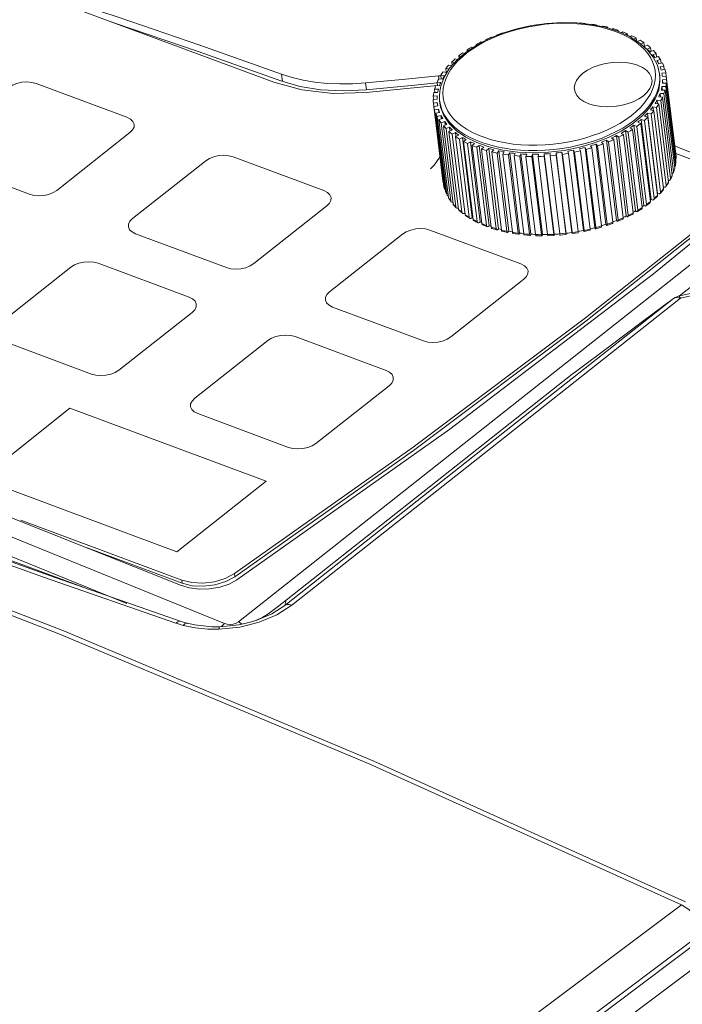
# Model space of a CAD drawing. Header units: millimetres. Extents: x -473 to 23648, y -382 to 1866.
# Tile 239 of 256: x 11539 to 11590, y 1096 to 1172. Entities that reach past the tile are written whole.
import ezdxf

# ---------------------------------------------------------------- set-up
doc = ezdxf.new("R2010")
doc.units = ezdxf.units.MM
doc.header["$LTSCALE"] = 80
doc.layers.get('0').update_dxf_attribs({"linetype": 'CONTINUOUS'})

msp = doc.modelspace()

# ---------------------------------------------------------------- linework, layer by layer
at = {"color": 0, "linetype": 'Continuous', "lineweight": 0}
for p, q in [((11555.96, 1125.588), (11622.043, 1177.757)), ((11558.675, 1166.973), (11539.779, 1174.002)), ((11583.055, 1171.404), (11581.945, 1171.525)), ((11582.149, 1171.502), (11582.155, 1171.514)), ((11577.333, 1171.077), (11576.244, 1170.743)), ((11578.468, 1171.326), (11577.333, 1171.077)), ((11583.034, 1171.406), (11583.047, 1171.427)), ((11584.107, 1171.19), (11583.055, 1171.404)), ((11583.481, 1171.362), (11583.452, 1171.323)), ((11583.481, 1171.362), (11583.486, 1171.316)), ((11583.867, 1171.239), (11583.904, 1171.284)), ((11585.079, 1170.887), (11584.107, 1171.19)), ((11584.758, 1170.92), (11584.248, 1171.08)), ((11584.317, 1171.193), (11584.268, 1171.14)), ((11584.317, 1171.193), (11584.326, 1171.122)), ((11584.648, 1171.022), (11584.718, 1171.089)), ((11585.24, 1170.735), (11584.758, 1170.92)), ((11585.105, 1170.971), (11585.027, 1170.904)), ((11585.953, 1170.499), (11585.079, 1170.887)), ((11585.105, 1170.971), (11585.117, 1170.87)), ((11585.371, 1170.757), (11585.478, 1170.841)), ((11575.223, 1170.33), (11574.288, 1169.845)), ((11574.881, 1170.092), (11574.399, 1169.827)), ((11574.579, 1170.066), (11574.637, 1170.026)), ((11575.392, 1170.338), (11574.881, 1170.092)), ((11574.965, 1170.249), (11574.971, 1170.2)), ((11575.005, 1170.218), (11574.965, 1170.249)), ((11576.244, 1170.743), (11575.223, 1170.33)), ((11575.364, 1170.423), (11575.391, 1170.398)), ((11575.929, 1170.564), (11575.392, 1170.338)), ((11575.797, 1170.563), (11575.775, 1170.585)), ((11576.197, 1170.736), (11576.204, 1170.727)), ((11585.69, 1170.528), (11585.24, 1170.735)), ((11586.106, 1170.298), (11585.69, 1170.528)), ((11585.835, 1170.7), (11585.708, 1170.608)), ((11585.835, 1170.7), (11585.855, 1170.543)), ((11586.709, 1170.032), (11585.953, 1170.499)), ((11586.031, 1170.451), (11586.176, 1170.546)), ((11586.485, 1170.049), (11586.106, 1170.298)), ((11586.5, 1170.381), (11586.319, 1170.273)), ((11586.5, 1170.381), (11586.53, 1170.143)), ((11586.606, 1170.096), (11586.806, 1170.205)), ((11587.33, 1169.498), (11586.709, 1170.032)), ((11587.093, 1170.019), (11586.86, 1169.903)), ((11587.093, 1170.019), (11587.13, 1169.718)), ((11573.458, 1169.296), (11572.75, 1168.692)), ((11574.288, 1169.845), (11573.458, 1169.296)), ((11573.514, 1169.456), (11573.528, 1169.342)), ((11573.622, 1169.405), (11573.514, 1169.456)), ((11573.948, 1169.544), (11573.532, 1169.245)), ((11573.853, 1169.669), (11573.946, 1169.618)), ((11574.399, 1169.827), (11573.948, 1169.544)), ((11574.208, 1169.872), (11574.217, 1169.798)), ((11574.271, 1169.834), (11574.208, 1169.872)), ((11587.11, 1169.709), (11587.359, 1169.823)), ((11587.803, 1168.908), (11587.33, 1169.498)), ((11587.606, 1169.617), (11587.348, 1169.51)), ((11587.565, 1169.303), (11587.831, 1169.403)), ((11587.606, 1169.617), (11587.641, 1169.332)), ((11572.75, 1168.692), (11572.179, 1168.045)), ((11572.341, 1168.53), (11572.374, 1168.266)), ((11572.555, 1168.47), (11572.341, 1168.53)), ((11572.605, 1168.772), (11572.778, 1168.716)), ((11573.153, 1168.932), (11572.812, 1168.606)), ((11572.889, 1169.008), (11572.911, 1168.829)), ((11573.05, 1168.948), (11572.889, 1169.008)), ((11573.532, 1169.245), (11573.153, 1168.932)), ((11573.193, 1169.236), (11573.323, 1169.181)), ((11588.034, 1169.18), (11587.762, 1169.088)), ((11587.937, 1168.866), (11588.215, 1168.95)), ((11588.034, 1169.18), (11588.068, 1168.906)), ((11588.373, 1168.713), (11588.089, 1168.636)), ((11588.135, 1168.559), (11588.089, 1168.636)), ((11588.373, 1168.713), (11588.406, 1168.446)), ((11571.675, 1167.773), (11571.948, 1167.727)), ((11572.179, 1168.045), (11571.759, 1167.371)), ((11572.137, 1167.977), (11571.875, 1168.03)), ((11571.875, 1168.03), (11571.912, 1167.733)), ((11572.098, 1168.283), (11572.338, 1168.225)), ((11588.219, 1168.401), (11588.508, 1168.47)), ((11588.619, 1168.221), (11588.327, 1168.161)), ((11588.411, 1167.915), (11588.706, 1167.967)), ((11588.619, 1168.221), (11588.651, 1167.957)), ((11539.727, 1166.998), (11539.337, 1166.97)), ((11559.283, 1167.591), (11559.351, 1167.042)), ((11571.499, 1166.963), (11571.21, 1166.982)), ((11571.21, 1166.982), (11571.244, 1166.709)), ((11571.324, 1167.461), (11571.5, 1167.472)), ((11571.324, 1167.461), (11571.35, 1167.249)), ((11571.342, 1167.248), (11571.626, 1167.22)), ((11571.759, 1167.371), (11571.495, 1166.684)), ((11571.776, 1167.475), (11571.497, 1167.512)), ((11571.497, 1167.512), (11571.532, 1167.229)), ((11588.303, 1167.453), (11588.283, 1167.617)), ((11588.303, 1167.292), (11588.283, 1167.617)), ((11588.768, 1167.709), (11588.472, 1167.666)), ((11588.509, 1167.412), (11588.501, 1167.477)), ((11588.509, 1167.412), (11588.807, 1167.447)), ((11588.821, 1167.182), (11588.522, 1167.157)), ((11588.522, 1167.157), (11588.554, 1166.901)), ((11588.768, 1167.709), (11588.801, 1167.446)), ((11588.807, 1167.447), (11589.546, 1161.451)), ((11588.821, 1167.182), (11589.56, 1161.187)), ((11547.411, 1164.285), (11540.434, 1166.88)), ((11560.827, 1166.387), (11558.675, 1166.973)), ((11565.72, 1166.925), (11565.785, 1166.404)), ((11571.242, 1166.726), (11565.761, 1166.2)), ((11571.314, 1166.444), (11571.019, 1166.445)), ((11571.019, 1166.445), (11571.052, 1166.179)), ((11571.103, 1166.714), (11571.395, 1166.704)), ((11571.314, 1166.444), (11571.292, 1166.358)), ((11588.42, 1166.38), (11588.715, 1166.379)), ((11588.775, 1166.648), (11588.478, 1166.64)), ((11588.478, 1166.64), (11588.51, 1166.38)), ((11588.512, 1166.899), (11588.81, 1166.916)), ((11588.715, 1166.379), (11589.455, 1160.383)), ((11588.775, 1166.648), (11589.514, 1160.652)), ((11588.81, 1166.916), (11589.55, 1160.92)), ((11570.913, 1165.642), (11571.212, 1165.667)), ((11571.222, 1165.925), (11570.924, 1165.908)), ((11570.924, 1165.908), (11570.956, 1165.647)), ((11570.959, 1166.177), (11571.256, 1166.184)), ((11571.431, 1165.371), (11571.411, 1165.536)), ((11588.392, 1165.576), (11588.108, 1165.604)), ((11588.108, 1165.604), (11588.142, 1165.325)), ((11588.235, 1165.861), (11588.523, 1165.842)), ((11588.631, 1166.11), (11588.339, 1166.12)), ((11588.339, 1166.12), (11588.372, 1165.852)), ((11588.392, 1165.576), (11589.132, 1159.58)), ((11588.523, 1165.842), (11589.263, 1159.847)), ((11588.631, 1166.11), (11589.371, 1160.114)), ((11571.225, 1165.412), (11570.927, 1165.377)), ((11570.927, 1165.377), (11571.667, 1159.381)), ((11570.966, 1165.115), (11571.262, 1165.159)), ((11570.966, 1165.115), (11571.705, 1159.12)), ((11571.323, 1164.909), (11571.028, 1164.857)), ((11571.028, 1164.857), (11571.768, 1158.861)), ((11571.225, 1165.412), (11571.232, 1165.347)), ((11571.323, 1164.909), (11571.355, 1164.653)), ((11587.592, 1164.848), (11587.859, 1164.794)), ((11588.059, 1165.051), (11587.786, 1165.097)), ((11587.786, 1165.097), (11587.822, 1164.801)), ((11587.859, 1164.794), (11588.598, 1158.798)), ((11587.958, 1165.349), (11588.237, 1165.312)), ((11588.059, 1165.051), (11588.799, 1159.055)), ((11588.237, 1165.312), (11588.977, 1159.316)), ((11571.115, 1164.603), (11571.407, 1164.664)), ((11571.115, 1164.603), (11571.855, 1158.607)), ((11571.514, 1164.423), (11571.226, 1164.354)), ((11571.226, 1164.354), (11571.966, 1158.358)), ((11571.361, 1164.111), (11571.645, 1164.188)), ((11571.361, 1164.111), (11572.101, 1158.115)), ((11571.514, 1164.423), (11571.547, 1164.161)), ((11586.887, 1164.13), (11587.647, 1157.97)), ((11587.129, 1164.052), (11586.887, 1164.13)), ((11587.129, 1164.052), (11587.868, 1158.056)), ((11587.142, 1164.364), (11587.393, 1164.294)), ((11587.377, 1164.604), (11588.137, 1158.444)), ((11587.636, 1164.541), (11587.377, 1164.604)), ((11587.393, 1164.294), (11588.133, 1158.298)), ((11587.636, 1164.541), (11588.376, 1158.545)), ((11602.705, 1164.476), (11587.83, 1152.268)), ((11571.797, 1163.958), (11571.519, 1163.874)), ((11571.519, 1163.874), (11572.259, 1157.878)), ((11571.7, 1163.644), (11571.972, 1163.736)), ((11571.7, 1163.644), (11572.44, 1157.648)), ((11571.797, 1163.958), (11571.831, 1163.688)), ((11572.169, 1163.521), (11571.903, 1163.421)), ((11571.903, 1163.421), (11572.643, 1157.426)), ((11572.128, 1163.207), (11572.386, 1163.314)), ((11572.128, 1163.207), (11572.868, 1157.211)), ((11572.169, 1163.521), (11572.204, 1163.238)), ((11585.68, 1163.264), (11586.44, 1157.104)), ((11585.881, 1163.155), (11585.68, 1163.264)), ((11586.008, 1163.469), (11586.22, 1163.368)), ((11586.22, 1163.368), (11586.96, 1157.372)), ((11586.319, 1163.682), (11587.079, 1157.522)), ((11586.541, 1163.588), (11586.319, 1163.682)), ((11586.541, 1163.588), (11587.281, 1157.592)), ((11586.612, 1163.903), (11586.845, 1163.816)), ((11586.845, 1163.816), (11587.584, 1157.821)), ((11542.028, 1158.684), (11547.639, 1163.114)), ((11572.624, 1163.115), (11572.375, 1163.002)), ((11572.375, 1163.002), (11573.114, 1157.006)), ((11572.624, 1163.115), (11572.661, 1162.815)), ((11572.641, 1162.805), (11572.882, 1162.926)), ((11572.641, 1162.805), (11573.381, 1156.81)), ((11573.159, 1162.746), (11572.928, 1162.619)), ((11572.928, 1162.619), (11573.668, 1156.623)), ((11573.159, 1162.746), (11573.919, 1156.585)), ((11573.234, 1162.443), (11573.455, 1162.576)), ((11584.22, 1162.535), (11584.98, 1156.375)), ((11584.37, 1162.401), (11584.22, 1162.535)), ((11584.606, 1162.703), (11584.769, 1162.575)), ((11584.769, 1162.575), (11585.509, 1156.579)), ((11584.978, 1162.88), (11585.738, 1156.72)), ((11585.155, 1162.758), (11584.978, 1162.88)), ((11585.155, 1162.758), (11585.894, 1156.763)), ((11585.337, 1163.068), (11585.526, 1162.952)), ((11585.526, 1162.952), (11586.265, 1156.956)), ((11585.881, 1163.155), (11586.621, 1157.16)), ((11573.234, 1162.443), (11573.973, 1156.447)), ((11573.768, 1162.416), (11573.558, 1162.278)), ((11573.558, 1162.278), (11574.297, 1156.282)), ((11573.768, 1162.416), (11574.528, 1156.256)), ((11573.899, 1162.125), (11574.098, 1162.267)), ((11573.899, 1162.125), (11574.638, 1156.129)), ((11574.443, 1162.13), (11574.256, 1161.983)), ((11574.256, 1161.983), (11574.996, 1155.987)), ((11574.443, 1162.13), (11575.203, 1155.97)), ((11574.629, 1161.853), (11574.804, 1162.005)), ((11574.629, 1161.853), (11575.369, 1155.857)), ((11575.178, 1161.891), (11575.016, 1161.736)), ((11575.016, 1161.736), (11575.756, 1155.74)), ((11575.178, 1161.891), (11575.938, 1155.731)), ((11575.417, 1161.631), (11575.565, 1161.79)), ((11575.964, 1161.702), (11575.829, 1161.54)), ((11575.964, 1161.702), (11576.724, 1155.542)), ((11581.696, 1161.768), (11582.455, 1155.607)), ((11581.759, 1161.607), (11581.696, 1161.768)), ((11582.136, 1161.865), (11582.214, 1161.709)), ((11582.214, 1161.709), (11582.954, 1155.713)), ((11582.57, 1161.976), (11583.33, 1155.816)), ((11582.663, 1161.823), (11582.57, 1161.976)), ((11582.663, 1161.823), (11583.403, 1155.827)), ((11582.996, 1162.098), (11583.104, 1161.949)), ((11583.104, 1161.949), (11583.844, 1155.954)), ((11583.414, 1162.233), (11584.174, 1156.072)), ((11583.537, 1162.088), (11583.414, 1162.233)), ((11583.537, 1162.088), (11584.276, 1156.093)), ((11583.823, 1162.378), (11583.959, 1162.239)), ((11583.959, 1162.239), (11584.699, 1156.243)), ((11584.37, 1162.401), (11585.11, 1156.406)), ((11589.834, 1161.937), (11589.462, 1162.087)), ((11595.876, 1159.445), (11589.834, 1161.937)), ((11532.953, 1160.974), (11539.93, 1158.379)), ((11553.454, 1160.951), (11547.843, 1156.521)), ((11562.529, 1158.661), (11555.552, 1161.256)), ((11575.417, 1161.631), (11576.156, 1155.635)), ((11575.829, 1161.54), (11576.569, 1155.544)), ((11576.253, 1161.462), (11576.374, 1161.627)), ((11576.253, 1161.462), (11576.993, 1155.466)), ((11576.793, 1161.565), (11576.687, 1161.397)), ((11576.687, 1161.397), (11577.427, 1155.402)), ((11576.793, 1161.565), (11577.553, 1155.404)), ((11577.129, 1161.347), (11577.221, 1161.516)), ((11577.129, 1161.347), (11577.869, 1155.351)), ((11577.656, 1161.48), (11577.579, 1161.31)), ((11577.579, 1161.31), (11578.319, 1155.314)), ((11577.656, 1161.48), (11578.415, 1155.32)), ((11578.035, 1161.287), (11578.096, 1161.458)), ((11578.035, 1161.287), (11578.775, 1155.291)), ((11578.542, 1161.449), (11578.497, 1161.278)), ((11578.497, 1161.278), (11579.236, 1155.282)), ((11578.542, 1161.449), (11579.302, 1155.289)), ((11578.962, 1161.284), (11578.992, 1161.455)), ((11578.962, 1161.284), (11579.701, 1155.288)), ((11579.444, 1161.473), (11579.429, 1161.303)), ((11579.429, 1161.303), (11580.169, 1155.307)), ((11579.444, 1161.473), (11580.204, 1155.313)), ((11579.898, 1161.336), (11579.897, 1161.505)), ((11579.898, 1161.336), (11580.637, 1155.34)), ((11580.35, 1161.551), (11581.11, 1155.391)), ((11580.35, 1161.551), (11580.366, 1161.384)), ((11580.366, 1161.384), (11581.112, 1155.342)), ((11580.801, 1161.61), (11581.561, 1155.45)), ((11580.833, 1161.445), (11580.801, 1161.61)), ((11580.833, 1161.445), (11581.573, 1155.449)), ((11581.25, 1161.682), (11581.298, 1161.519)), ((11581.298, 1161.519), (11582.038, 1155.523)), ((11581.759, 1161.607), (11582.498, 1155.612)), ((11589.568, 1161.505), (11589.538, 1161.517)), ((11595.232, 1159.384), (11589.54, 1161.501)), ((11589.556, 1161.331), (11589.546, 1161.451)), ((11589.546, 1161.451), (11589.547, 1161.448)), ((11589.556, 1161.319), (11589.547, 1161.448)), ((11589.556, 1161.331), (11589.561, 1161.187)), ((11589.56, 1161.187), (11589.561, 1161.171)), ((11589.824, 1150.59), (11603.507, 1161.391)), ((11589.451, 1160.332), (11589.365, 1160.054)), ((11589.371, 1160.114), (11589.416, 1160.249)), ((11589.416, 1160.249), (11589.455, 1160.383)), ((11589.455, 1160.383), (11589.451, 1160.332)), ((11589.514, 1160.652), (11589.513, 1160.612)), ((11589.514, 1160.652), (11589.535, 1160.786)), ((11589.55, 1160.892), (11589.519, 1160.651)), ((11589.535, 1160.786), (11589.55, 1160.92)), ((11589.55, 1160.92), (11589.55, 1160.892)), ((11589.174, 1159.612), (11589.118, 1159.504)), ((11589.132, 1159.58), (11589.2, 1159.713)), ((11589.253, 1159.777), (11589.174, 1159.612)), ((11589.2, 1159.713), (11589.263, 1159.847)), ((11589.371, 1160.114), (11589.368, 1160.064)), ((11571.667, 1159.381), (11571.677, 1159.351)), ((11571.705, 1159.12), (11571.734, 1158.99)), ((11571.705, 1159.12), (11571.707, 1159.11)), ((11571.767, 1158.861), (11571.707, 1159.11)), ((11571.734, 1158.99), (11571.768, 1158.861)), ((11571.768, 1158.861), (11571.773, 1158.84)), ((11582.608, 1148.891), (11595.314, 1158.999)), ((11588.575, 1158.707), (11588.35, 1158.451)), ((11588.49, 1158.671), (11588.598, 1158.798)), ((11588.637, 1158.921), (11588.582, 1158.931)), ((11588.959, 1159.234), (11588.778, 1158.968)), ((11588.799, 1159.055), (11588.89, 1159.186)), ((11588.89, 1159.186), (11588.977, 1159.316)), ((11571.855, 1158.607), (11571.863, 1158.574)), ((11571.979, 1158.315), (11571.863, 1158.574)), ((11571.966, 1158.358), (11571.979, 1158.315)), ((11572.211, 1157.918), (11572.119, 1158.062)), ((11572.282, 1157.817), (11572.211, 1157.918)), ((11587.573, 1157.908), (11587.647, 1157.97)), ((11587.727, 1157.944), (11587.647, 1157.97)), ((11588.104, 1158.201), (11587.838, 1157.958)), ((11587.868, 1158.056), (11588.003, 1158.176)), ((11588.003, 1158.176), (11588.133, 1158.298)), ((11588.117, 1158.422), (11588.137, 1158.444)), ((11588.224, 1158.423), (11588.137, 1158.444)), ((11588.376, 1158.545), (11588.49, 1158.671)), ((11562.757, 1157.49), (11557.146, 1153.06)), ((11572.677, 1157.352), (11572.469, 1157.58)), ((11572.853, 1157.333), (11572.84, 1157.328)), ((11586.928, 1157.272), (11586.59, 1157.06)), ((11586.621, 1157.16), (11586.792, 1157.265)), ((11586.792, 1157.265), (11586.96, 1157.372)), ((11587.153, 1157.491), (11587.079, 1157.522)), ((11587.397, 1157.601), (11587.249, 1157.493)), ((11587.281, 1157.592), (11587.435, 1157.706)), ((11587.553, 1157.721), (11587.397, 1157.601)), ((11587.435, 1157.706), (11587.584, 1157.821)), ((11573.157, 1156.924), (11572.907, 1157.133)), ((11573.364, 1156.946), (11573.301, 1156.917)), ((11573.718, 1156.537), (11573.428, 1156.725)), ((11573.919, 1156.585), (11573.842, 1156.543)), ((11573.919, 1156.585), (11573.959, 1156.561)), ((11585.483, 1156.482), (11585.087, 1156.31)), ((11585.11, 1156.406), (11585.311, 1156.491)), ((11585.311, 1156.491), (11585.509, 1156.579)), ((11585.797, 1156.68), (11585.738, 1156.72)), ((11586.235, 1156.858), (11585.866, 1156.665)), ((11585.894, 1156.763), (11586.082, 1156.858)), ((11586.082, 1156.858), (11586.265, 1156.956)), ((11586.507, 1157.068), (11586.44, 1157.104)), ((11547.522, 1155.873), (11547.615, 1155.666)), ((11547.615, 1155.666), (11547.802, 1155.488)), ((11574.528, 1156.256), (11574.458, 1156.21)), ((11574.528, 1156.256), (11574.628, 1156.209)), ((11575.051, 1155.898), (11574.693, 1156.04)), ((11575.203, 1155.97), (11575.141, 1155.921)), ((11575.81, 1155.651), (11575.423, 1155.768)), ((11575.938, 1155.731), (11575.884, 1155.679)), ((11583.361, 1155.765), (11583.33, 1155.816)), ((11583.83, 1155.861), (11583.393, 1155.736)), ((11584.215, 1156.024), (11584.174, 1156.072)), ((11584.452, 1156.066), (11584.259, 1155.999)), ((11584.276, 1156.093), (11584.489, 1156.167)), ((11584.678, 1156.149), (11584.452, 1156.066)), ((11584.489, 1156.167), (11584.699, 1156.243)), ((11584.697, 1156.262), (11584.716, 1156.269)), ((11585.03, 1156.331), (11584.98, 1156.375)), ((11547.802, 1155.488), (11548.071, 1155.35)), ((11555.048, 1152.755), (11548.071, 1155.35)), ((11568.572, 1155.327), (11562.961, 1150.897)), ((11577.648, 1153.037), (11570.67, 1155.632)), ((11576.619, 1155.456), (11576.209, 1155.547)), ((11576.724, 1155.542), (11576.679, 1155.488)), ((11577.518, 1155.349), (11577.553, 1155.404)), ((11577.837, 1155.37), (11577.867, 1155.367)), ((11578.357, 1155.228), (11577.91, 1155.264)), ((11578.39, 1155.263), (11578.415, 1155.32)), ((11579.266, 1155.197), (11578.809, 1155.205)), ((11579.287, 1155.232), (11579.302, 1155.289)), ((11580.19, 1155.221), (11579.727, 1155.202)), ((11580.199, 1155.256), (11580.204, 1155.313)), ((11581.115, 1155.335), (11581.11, 1155.391)), ((11581.572, 1155.395), (11581.561, 1155.45)), ((11582.041, 1155.435), (11581.58, 1155.361)), ((11582.477, 1155.554), (11582.455, 1155.607)), ((11582.948, 1155.623), (11582.497, 1155.522)), ((11543.105, 1152.781), (11537.494, 1148.351)), ((11545.203, 1153.087), (11544.87, 1153.173)), ((11552.181, 1150.491), (11545.203, 1153.087)), ((11577.875, 1151.866), (11572.265, 1147.437)), ((11589.357, 1150.392), (11574.704, 1138.818)), ((11589.894, 1150.404), (11574.821, 1138.499)), ((11589.483, 1150.451), (11589.357, 1150.392)), ((11589.357, 1150.392), (11589.359, 1150.394)), ((11562.733, 1150.042), (11562.92, 1149.864)), ((11562.92, 1149.864), (11563.189, 1149.727)), ((11570.166, 1147.131), (11563.189, 1149.727)), ((11552.408, 1149.32), (11546.798, 1144.891)), ((11569.385, 1138.982), (11582.608, 1148.891)), ((11560.321, 1147.463), (11559.988, 1147.549)), ((11567.299, 1144.867), (11560.321, 1147.463)), ((11544.699, 1144.585), (11537.722, 1147.181)), ((11558.223, 1147.157), (11552.612, 1142.728)), ((11581.587, 1144.571), (11559.637, 1127.241)), ((11567.527, 1143.696), (11561.916, 1139.267)), ((11536.178, 1136.553), (11543.036, 1141.967)), ((11558.096, 1136.364), (11543.036, 1141.967)), ((11552.384, 1141.872), (11552.571, 1141.694)), ((11552.571, 1141.694), (11552.84, 1141.557)), ((11559.818, 1138.961), (11552.84, 1141.557)), ((11555.658, 1129.282), (11569.385, 1138.982)), ((11555.689, 1129.035), (11569.415, 1138.735)), ((11574.704, 1138.818), (11559.538, 1126.838)), ((11574.821, 1138.499), (11560.075, 1126.849)), ((11551.238, 1130.951), (11536.178, 1136.553)), ((11551.238, 1130.951), (11558.096, 1136.364)), ((11518.688, 1134.142), (11542.489, 1124.911)), ((11551.527, 1128.389), (11536.948, 1134.202)), ((11539.27, 1133.375), (11551.615, 1128.783)), ((11541.001, 1129.021), (11531.031, 1132.584)), ((11541.467, 1129.132), (11531.455, 1132.709)), ((11537.235, 1132.619), (11554.893, 1125.465)), ((11536.698, 1131.332), (11547.404, 1126.994)), ((11544.355, 1131.249), (11551.645, 1128.537)), ((11554.96, 1128.912), (11555.658, 1129.282)), ((11555.658, 1129.282), (11555.689, 1129.035)), ((11551.164, 1125.484), (11541.001, 1129.021)), ((11551.571, 1125.616), (11541.467, 1129.132)), ((11551.615, 1128.783), (11551.645, 1128.537)), ((11552.203, 1128.184), (11551.527, 1128.389)), ((11559.637, 1127.241), (11559.305, 1126.981)), ((11559.637, 1127.241), (11559.538, 1126.838)), ((11558.536, 1126.406), (11558.218, 1126.179)), ((11560.075, 1126.849), (11558.917, 1126.109)), ((11551.445, 1125.393), (11551.164, 1125.484)), ((11551.821, 1125.535), (11551.571, 1125.616)), ((11552.079, 1125.462), (11551.821, 1125.535)), ((11551.972, 1125.47), (11552.062, 1125.468)), ((11552.606, 1125.346), (11552.062, 1125.468)), ((11554.893, 1125.465), (11554.664, 1125.221)), ((11555.96, 1125.588), (11556.249, 1125.413)), ((11557.566, 1125.547), (11556.067, 1125.178)), ((11558.917, 1126.109), (11557.566, 1125.547)), ((11542.489, 1124.911), (11566.364, 1114.899)), ((11551.734, 1125.311), (11551.445, 1125.393)), ((11552.679, 1125.117), (11551.734, 1125.311)), ((11553.913, 1125.208), (11552.606, 1125.346)), ((11553.612, 1125.026), (11552.679, 1125.117)), ((11554.487, 1125.018), (11553.612, 1125.026)), ((11554.524, 1125.209), (11553.913, 1125.208)), ((11556.067, 1125.178), (11554.487, 1125.018)), ((11566.364, 1114.899), (11590.29, 1104.115)), ((11542.339, 1068.201), (11589.97, 1103.873)), ((11543.915, 1066.023), (11591.576, 1101.715))]:
    msp.add_line(p, q, dxfattribs=at)
for points in [[(11559.283, 1167.591), (11553.001, 1169.818), (11546.73, 1171.968), (11540.472, 1174.04)], [(11559.209, 1167.082), (11552.875, 1169.327), (11546.552, 1171.494), (11546.287, 1171.581)], [(11581.945, 1171.525), (11580.796, 1171.552), (11579.63, 1171.485), (11578.468, 1171.326)], [(11582.155, 1171.514), (11582.38, 1171.498), (11582.605, 1171.477)], [(11583.152, 1171.326), (11582.574, 1171.409), (11581.979, 1171.466), (11581.372, 1171.496), (11580.755, 1171.498), (11580.133, 1171.473), (11579.509, 1171.421), (11578.887, 1171.341), (11578.27, 1171.236), (11577.663, 1171.105), (11577.068, 1170.948), (11576.489, 1170.768), (11575.929, 1170.564)], [(11583.047, 1171.427), (11583.265, 1171.396), (11583.481, 1171.362)], [(11584.248, 1171.08), (11583.712, 1171.216), (11583.152, 1171.326)], [(11583.904, 1171.284), (11584.112, 1171.24), (11584.317, 1171.193)], [(11584.718, 1171.089), (11584.913, 1171.032), (11585.105, 1170.971)], [(11585.478, 1170.841), (11585.658, 1170.772), (11585.835, 1170.7)], [(11574.208, 1169.872), (11574.392, 1169.97), (11574.579, 1170.066)], [(11574.965, 1170.249), (11575.163, 1170.337), (11575.364, 1170.423)], [(11575.775, 1170.585), (11575.985, 1170.662), (11576.197, 1170.736)], [(11586.176, 1170.546), (11586.341, 1170.465), (11586.5, 1170.381)], [(11587.878, 1166.793), (11587.95, 1167.155), (11587.974, 1167.513), (11587.949, 1167.866), (11587.877, 1168.213), (11587.757, 1168.55), (11587.591, 1168.878), (11587.379, 1169.193), (11587.123, 1169.495), (11586.824, 1169.78), (11586.485, 1170.049)], [(11586.806, 1170.205), (11586.952, 1170.113), (11587.093, 1170.019)], [(11573.514, 1169.456), (11573.681, 1169.564), (11573.853, 1169.669)], [(11587.565, 1169.303), (11587.495, 1169.373), (11587.423, 1169.442), (11587.348, 1169.51)], [(11587.359, 1169.823), (11587.485, 1169.721), (11587.606, 1169.617)], [(11587.831, 1169.403), (11587.935, 1169.293), (11588.034, 1169.18)], [(11572.812, 1168.606), (11572.513, 1168.27), (11572.256, 1167.925), (11572.043, 1167.573), (11571.875, 1167.215), (11571.755, 1166.853)], [(11572.341, 1168.53), (11572.471, 1168.652), (11572.605, 1168.772)], [(11572.889, 1169.008), (11573.039, 1169.123), (11573.193, 1169.236)], [(11587.681, 1166.793), (11587.716, 1167.091), (11587.66, 1167.379), (11587.515, 1167.65), (11587.285, 1167.896), (11586.978, 1168.108), (11586.602, 1168.281), (11586.17, 1168.409), (11585.694, 1168.488), (11585.189, 1168.516), (11584.67, 1168.491), (11584.152, 1168.416), (11583.653, 1168.292), (11583.186, 1168.122), (11582.766, 1167.913), (11582.406, 1167.67), (11582.117, 1167.4), (11581.907, 1167.112), (11581.783, 1166.815)], [(11587.937, 1168.866), (11587.881, 1168.941), (11587.822, 1169.015), (11587.762, 1169.088)], [(11588.283, 1167.617), (11588.122, 1168.275), (11587.803, 1168.908)], [(11588.219, 1168.401), (11588.179, 1168.48), (11588.135, 1168.559)], [(11588.215, 1168.95), (11588.297, 1168.832), (11588.373, 1168.713)], [(11571.497, 1167.512), (11571.583, 1167.643), (11571.675, 1167.773)], [(11571.875, 1168.03), (11571.984, 1168.157), (11572.098, 1168.283)], [(11572.117, 1167.946), (11572.075, 1167.894), (11572.01, 1167.811), (11571.948, 1167.727)], [(11588.411, 1167.915), (11588.385, 1167.997), (11588.357, 1168.079), (11588.327, 1168.161)], [(11588.508, 1168.47), (11588.566, 1168.346), (11588.619, 1168.221)], [(11588.706, 1167.967), (11588.74, 1167.838), (11588.768, 1167.709)], [(11540.434, 1166.88), (11540.101, 1166.967), (11539.727, 1166.998)], [(11565.775, 1166.403), (11564.011, 1166.317), (11562.294, 1166.405), (11560.677, 1166.662), (11559.209, 1167.082)], [(11559.283, 1167.591), (11560.084, 1167.338), (11560.94, 1167.134), (11561.842, 1166.983), (11562.78, 1166.885), (11563.746, 1166.843), (11564.73, 1166.857), (11565.72, 1166.925)], [(11571.324, 1167.461), (11568.522, 1167.196), (11565.72, 1166.925)], [(11571.21, 1166.982), (11571.273, 1167.115), (11571.342, 1167.248)], [(11571.776, 1167.475), (11571.724, 1167.39), (11571.674, 1167.305), (11571.626, 1167.22)], [(11588.203, 1166.545), (11588.278, 1166.92), (11588.303, 1167.292)], [(11588.303, 1167.453), (11588.323, 1167.071), (11588.224, 1166.381)], [(11588.501, 1167.477), (11588.499, 1167.497), (11588.487, 1167.582), (11588.472, 1167.666)], [(11588.512, 1166.899), (11588.518, 1166.985), (11588.521, 1167.071), (11588.522, 1167.157)], [(11588.807, 1167.447), (11588.817, 1167.315), (11588.821, 1167.182)], [(11539.337, 1166.97), (11538.959, 1166.886), (11538.617, 1166.751), (11538.336, 1166.575)], [(11565.761, 1166.2), (11563.232, 1166.125), (11560.827, 1166.387)], [(11571.216, 1166.922), (11569.51, 1166.761), (11567.643, 1166.583), (11565.775, 1166.403)], [(11571.019, 1166.445), (11571.058, 1166.58), (11571.103, 1166.714)], [(11571.292, 1166.358), (11571.273, 1166.271), (11571.256, 1166.184)], [(11571.495, 1166.684), (11571.417, 1166.297), (11571.389, 1165.914), (11571.411, 1165.536)], [(11571.499, 1166.963), (11571.462, 1166.877), (11571.427, 1166.79), (11571.395, 1166.704)], [(11571.411, 1165.536), (11571.416, 1165.495), (11571.491, 1165.136), (11571.615, 1164.786), (11571.787, 1164.446), (11572.007, 1164.119), (11572.272, 1163.807), (11572.582, 1163.51), (11572.935, 1163.232), (11573.327, 1162.973), (11573.758, 1162.736), (11574.224, 1162.521), (11574.724, 1162.33), (11575.253, 1162.163), (11575.809, 1162.023), (11576.388, 1161.909), (11576.988, 1161.822), (11577.605, 1161.763), (11578.234, 1161.732), (11578.873, 1161.73), (11579.518, 1161.756), (11580.165, 1161.81), (11580.81, 1161.892), (11581.449, 1162.002), (11582.079, 1162.138), (11582.696, 1162.3), (11583.296, 1162.487), (11583.876, 1162.698), (11584.433, 1162.932), (11584.962, 1163.187), (11585.462, 1163.462), (11585.929, 1163.756), (11586.361, 1164.066), (11586.754, 1164.39), (11587.107, 1164.728), (11587.417, 1165.076), (11587.684, 1165.434), (11587.904, 1165.799), (11588.078, 1166.17), (11588.203, 1166.545)], [(11588.224, 1166.381), (11587.954, 1165.691), (11587.52, 1165.016), (11586.931, 1164.369), (11586.197, 1163.764), (11585.335, 1163.213), (11584.361, 1162.727), (11583.296, 1162.316), (11582.161, 1161.989), (11580.98, 1161.751), (11579.775, 1161.608), (11578.573, 1161.563), (11577.397, 1161.617), (11576.271, 1161.769), (11575.218, 1162.015), (11574.26, 1162.35), (11573.416, 1162.768), (11572.704, 1163.261), (11572.137, 1163.817), (11571.728, 1164.426), (11571.484, 1165.076), (11571.431, 1165.371)], [(11571.755, 1166.853), (11571.682, 1166.491), (11571.658, 1166.132), (11571.683, 1165.779), (11571.756, 1165.433), (11571.875, 1165.095), (11572.042, 1164.768), (11572.253, 1164.452), (11572.509, 1164.151), (11572.808, 1163.865), (11573.148, 1163.597), (11573.527, 1163.347), (11573.943, 1163.118), (11574.392, 1162.91), (11574.874, 1162.726), (11575.385, 1162.565), (11575.921, 1162.43), (11576.48, 1162.32), (11577.059, 1162.236), (11577.653, 1162.179), (11578.261, 1162.15), (11578.877, 1162.148), (11579.499, 1162.173), (11580.123, 1162.225), (11580.745, 1162.304), (11581.362, 1162.41), (11581.97, 1162.541), (11582.565, 1162.697), (11583.144, 1162.878), (11583.703, 1163.082), (11584.24, 1163.307), (11584.751, 1163.553), (11585.234, 1163.819), (11585.684, 1164.102), (11586.1, 1164.401), (11586.48, 1164.714), (11586.82, 1165.039), (11587.12, 1165.376), (11587.377, 1165.72), (11587.59, 1166.073), (11587.757, 1166.431), (11587.878, 1166.793)], [(11581.783, 1166.815), (11581.748, 1166.518), (11581.804, 1166.229), (11581.949, 1165.958), (11582.179, 1165.713), (11582.486, 1165.501), (11582.862, 1165.328), (11583.294, 1165.2), (11583.648, 1165.136)], [(11586.189, 1165.449), (11586.278, 1165.486), (11586.698, 1165.696), (11587.058, 1165.939), (11587.347, 1166.209), (11587.557, 1166.496), (11587.681, 1166.793)], [(11588.42, 1166.38), (11588.442, 1166.467), (11588.461, 1166.553), (11588.478, 1166.64)], [(11588.715, 1166.379), (11588.676, 1166.244), (11588.631, 1166.11)], [(11588.81, 1166.916), (11588.795, 1166.782), (11588.775, 1166.648)], [(11570.927, 1165.377), (11570.917, 1165.509), (11570.913, 1165.642)], [(11570.924, 1165.908), (11570.938, 1166.042), (11570.959, 1166.177)], [(11571.222, 1165.925), (11571.216, 1165.839), (11571.213, 1165.753), (11571.212, 1165.667)], [(11587.958, 1165.349), (11588.01, 1165.434), (11588.06, 1165.519), (11588.108, 1165.604)], [(11588.235, 1165.861), (11588.272, 1165.948), (11588.307, 1166.034), (11588.339, 1166.12)], [(11588.523, 1165.842), (11588.461, 1165.709), (11588.392, 1165.576)], [(11571.028, 1164.857), (11570.994, 1164.986), (11570.966, 1165.115)], [(11571.232, 1165.347), (11571.235, 1165.327), (11571.247, 1165.243), (11571.262, 1165.159)], [(11571.323, 1164.909), (11571.348, 1164.827), (11571.376, 1164.745), (11571.407, 1164.664)], [(11583.648, 1165.136), (11583.77, 1165.121), (11584.275, 1165.093), (11584.794, 1165.117), (11585.311, 1165.192), (11585.811, 1165.317), (11586.189, 1165.449)], [(11587.592, 1164.848), (11587.659, 1164.93), (11587.724, 1165.013), (11587.786, 1165.097)], [(11587.859, 1164.794), (11587.75, 1164.667), (11587.636, 1164.541)], [(11588.237, 1165.312), (11588.151, 1165.181), (11588.059, 1165.051)], [(11547.639, 1163.114), (11547.841, 1163.32), (11547.951, 1163.541), (11547.96, 1163.762), (11547.867, 1163.969), (11547.68, 1164.147), (11547.411, 1164.285)], [(11571.226, 1164.354), (11571.168, 1164.478), (11571.115, 1164.603)], [(11571.519, 1163.874), (11571.437, 1163.991), (11571.361, 1164.111)], [(11571.514, 1164.423), (11571.555, 1164.344), (11571.599, 1164.265), (11571.645, 1164.188)], [(11586.612, 1163.903), (11586.706, 1163.978), (11586.797, 1164.054), (11586.887, 1164.13)], [(11587.393, 1164.294), (11587.263, 1164.172), (11587.129, 1164.052)], [(11587.142, 1164.364), (11587.223, 1164.443), (11587.301, 1164.523), (11587.377, 1164.604)], [(11571.903, 1163.421), (11571.799, 1163.532), (11571.7, 1163.644)], [(11571.797, 1163.958), (11571.853, 1163.884), (11571.911, 1163.809), (11571.972, 1163.736)], [(11572.375, 1163.002), (11572.249, 1163.103), (11572.128, 1163.207)], [(11572.169, 1163.521), (11572.239, 1163.451), (11572.311, 1163.382), (11572.386, 1163.314)], [(11585.337, 1163.068), (11585.453, 1163.132), (11585.568, 1163.198), (11585.68, 1163.264)], [(11586.22, 1163.368), (11586.052, 1163.26), (11585.881, 1163.155)], [(11586.008, 1163.469), (11586.114, 1163.539), (11586.217, 1163.61), (11586.319, 1163.682)], [(11586.845, 1163.816), (11586.695, 1163.701), (11586.541, 1163.588)], [(11572.624, 1163.115), (11572.708, 1163.051), (11572.794, 1162.988), (11572.882, 1162.926)], [(11572.928, 1162.619), (11572.782, 1162.711), (11572.641, 1162.805)], [(11573.159, 1162.746), (11573.256, 1162.688), (11573.354, 1162.631), (11573.455, 1162.576)], [(11583.823, 1162.378), (11583.957, 1162.429), (11584.089, 1162.482), (11584.22, 1162.535)], [(11584.769, 1162.575), (11584.572, 1162.487), (11584.37, 1162.401)], [(11584.606, 1162.703), (11584.731, 1162.761), (11584.856, 1162.82), (11584.978, 1162.88)], [(11585.526, 1162.952), (11585.342, 1162.854), (11585.155, 1162.758)], [(11573.558, 1162.278), (11573.394, 1162.359), (11573.234, 1162.443)], [(11573.768, 1162.416), (11573.876, 1162.365), (11573.986, 1162.316), (11574.098, 1162.267)], [(11574.256, 1161.983), (11574.076, 1162.052), (11573.899, 1162.125)], [(11574.443, 1162.13), (11574.562, 1162.087), (11574.682, 1162.045), (11574.804, 1162.005)], [(11575.016, 1161.736), (11574.821, 1161.793), (11574.629, 1161.853)], [(11575.178, 1161.891), (11575.306, 1161.856), (11575.435, 1161.823), (11575.565, 1161.79)], [(11575.964, 1161.702), (11576.099, 1161.676), (11576.236, 1161.65), (11576.374, 1161.627)], [(11581.25, 1161.682), (11581.399, 1161.709), (11581.548, 1161.738), (11581.696, 1161.768)], [(11582.214, 1161.709), (11581.987, 1161.656), (11581.759, 1161.607)], [(11582.136, 1161.865), (11582.281, 1161.901), (11582.426, 1161.938), (11582.57, 1161.976)], [(11583.104, 1161.949), (11582.884, 1161.885), (11582.663, 1161.823)], [(11582.996, 1162.098), (11583.137, 1162.142), (11583.276, 1162.186), (11583.414, 1162.233)], [(11583.959, 1162.239), (11583.749, 1162.162), (11583.537, 1162.088)], [(11555.552, 1161.256), (11555.219, 1161.343), (11554.845, 1161.374), (11554.456, 1161.346), (11554.077, 1161.262), (11553.735, 1161.127), (11553.454, 1160.951)], [(11571.433, 1161.275), (11571.34, 1161.117), (11571.229, 1160.949), (11571.11, 1160.785), (11570.981, 1160.627), (11570.856, 1160.486), (11570.703, 1160.33)], [(11575.829, 1161.54), (11575.621, 1161.584), (11575.417, 1161.631)], [(11576.687, 1161.397), (11576.469, 1161.428), (11576.253, 1161.462)], [(11576.793, 1161.565), (11576.935, 1161.547), (11577.077, 1161.53), (11577.221, 1161.516)], [(11577.579, 1161.31), (11577.354, 1161.326), (11577.129, 1161.347)], [(11577.656, 1161.48), (11577.802, 1161.471), (11577.949, 1161.464), (11578.096, 1161.458)], [(11578.497, 1161.278), (11578.265, 1161.281), (11578.035, 1161.287)], [(11578.542, 1161.449), (11578.692, 1161.45), (11578.842, 1161.451), (11578.992, 1161.455)], [(11579.429, 1161.303), (11579.195, 1161.291), (11578.962, 1161.284)], [(11579.444, 1161.473), (11579.595, 1161.482), (11579.746, 1161.493), (11579.897, 1161.505)], [(11580.366, 1161.384), (11580.132, 1161.358), (11579.898, 1161.336)], [(11580.35, 1161.551), (11580.5, 1161.569), (11580.651, 1161.589), (11580.801, 1161.61)], [(11581.298, 1161.519), (11581.066, 1161.48), (11580.833, 1161.445)], [(11589.561, 1161.171), (11589.557, 1161.135), (11589.534, 1161.087), (11589.53, 1161.082)], [(11589.513, 1160.612), (11589.511, 1160.601), (11589.489, 1160.554), (11589.449, 1160.517), (11589.439, 1160.512)], [(11589.118, 1159.504), (11589.107, 1159.487), (11589.07, 1159.455), (11589.02, 1159.437), (11588.962, 1159.435)], [(11589.132, 1159.58), (11589.129, 1159.531), (11589.118, 1159.504)], [(11589.365, 1160.054), (11589.346, 1160.019), (11589.307, 1159.984), (11589.256, 1159.963), (11589.249, 1159.962)], [(11589.263, 1159.847), (11589.26, 1159.796), (11589.253, 1159.777)], [(11539.93, 1158.379), (11540.263, 1158.292), (11540.637, 1158.261), (11541.026, 1158.289), (11541.405, 1158.373), (11541.747, 1158.508), (11542.028, 1158.684)], [(11569.415, 1138.735), (11582.639, 1148.645), (11595.344, 1158.752)], [(11571.773, 1158.84), (11571.784, 1158.812), (11571.817, 1158.771), (11571.836, 1158.76)], [(11588.598, 1158.798), (11588.596, 1158.749), (11588.575, 1158.707)], [(11588.778, 1158.968), (11588.74, 1158.935), (11588.692, 1158.92), (11588.637, 1158.921)], [(11588.799, 1159.055), (11588.796, 1159.006), (11588.778, 1158.968)], [(11588.977, 1159.316), (11588.974, 1159.267), (11588.959, 1159.234)], [(11562.757, 1157.49), (11562.96, 1157.696), (11563.069, 1157.917), (11563.078, 1158.139), (11562.986, 1158.345), (11562.799, 1158.524), (11562.529, 1158.661)], [(11571.855, 1158.607), (11571.908, 1158.482), (11571.966, 1158.358)], [(11571.979, 1158.315), (11571.982, 1158.31), (11572.015, 1158.271), (11572.062, 1158.244), (11572.085, 1158.24)], [(11572.101, 1158.115), (11572.116, 1158.067), (11572.119, 1158.062)], [(11572.101, 1158.115), (11572.177, 1157.996), (11572.259, 1157.878)], [(11587.838, 1157.958), (11587.818, 1157.945), (11587.776, 1157.936), (11587.727, 1157.944)], [(11587.868, 1158.056), (11587.867, 1158.008), (11587.849, 1157.969), (11587.838, 1157.958)], [(11588.133, 1158.298), (11588.131, 1158.249), (11588.112, 1158.21), (11588.104, 1158.201)], [(11588.35, 1158.451), (11588.321, 1158.43), (11588.276, 1158.418), (11588.224, 1158.423)], [(11588.376, 1158.545), (11588.374, 1158.497), (11588.355, 1158.457), (11588.35, 1158.451)], [(11572.259, 1157.878), (11572.274, 1157.83), (11572.282, 1157.817)], [(11572.282, 1157.817), (11572.306, 1157.792), (11572.352, 1157.768), (11572.406, 1157.761), (11572.425, 1157.764)], [(11572.44, 1157.648), (11572.455, 1157.6), (11572.469, 1157.58)], [(11572.44, 1157.648), (11572.538, 1157.536), (11572.643, 1157.426)], [(11572.643, 1157.426), (11572.658, 1157.378), (11572.677, 1157.352)], [(11572.677, 1157.352), (11572.689, 1157.342), (11572.732, 1157.32), (11572.784, 1157.315), (11572.84, 1157.328)], [(11572.868, 1157.211), (11572.883, 1157.164), (11572.907, 1157.133)], [(11572.868, 1157.211), (11572.988, 1157.107), (11573.114, 1157.006)], [(11586.96, 1157.372), (11586.959, 1157.324), (11586.944, 1157.288), (11586.928, 1157.272)], [(11586.952, 1157.433), (11586.977, 1157.45), (11587.079, 1157.522)], [(11587.249, 1157.493), (11587.236, 1157.485), (11587.198, 1157.48), (11587.153, 1157.491)], [(11587.281, 1157.592), (11587.28, 1157.545), (11587.265, 1157.508), (11587.249, 1157.493)], [(11587.584, 1157.821), (11587.583, 1157.773), (11587.567, 1157.735), (11587.553, 1157.721)], [(11547.843, 1156.521), (11547.64, 1156.315), (11547.531, 1156.094), (11547.522, 1155.873)], [(11573.114, 1157.006), (11573.129, 1156.959), (11573.157, 1156.924)], [(11573.157, 1156.924), (11573.199, 1156.904), (11573.249, 1156.902), (11573.301, 1156.917)], [(11573.381, 1156.81), (11573.395, 1156.763), (11573.424, 1156.728), (11573.428, 1156.725)], [(11573.381, 1156.81), (11573.522, 1156.715), (11573.668, 1156.623)], [(11573.668, 1156.623), (11573.682, 1156.577), (11573.709, 1156.543), (11573.718, 1156.537)], [(11573.718, 1156.537), (11573.748, 1156.525), (11573.794, 1156.525), (11573.842, 1156.543)], [(11573.973, 1156.447), (11573.987, 1156.401), (11574.013, 1156.368), (11574.026, 1156.36)], [(11573.973, 1156.447), (11574.133, 1156.364), (11574.297, 1156.282)], [(11585.509, 1156.579), (11585.51, 1156.532), (11585.5, 1156.499), (11585.483, 1156.482)], [(11585.505, 1156.607), (11585.616, 1156.66), (11585.738, 1156.72)], [(11585.866, 1156.665), (11585.862, 1156.663), (11585.832, 1156.663), (11585.797, 1156.68)], [(11585.894, 1156.763), (11585.895, 1156.716), (11585.884, 1156.682), (11585.866, 1156.665)], [(11586.265, 1156.956), (11586.265, 1156.909), (11586.253, 1156.875), (11586.235, 1156.858)], [(11586.26, 1156.999), (11586.328, 1157.037), (11586.44, 1157.104)], [(11586.59, 1157.06), (11586.582, 1157.057), (11586.548, 1157.053), (11586.507, 1157.068)], [(11586.621, 1157.16), (11586.62, 1157.112), (11586.607, 1157.077), (11586.59, 1157.06)], [(11570.67, 1155.632), (11570.337, 1155.719), (11569.963, 1155.75), (11569.574, 1155.722), (11569.195, 1155.638), (11568.854, 1155.503), (11568.572, 1155.327)], [(11574.351, 1156.194), (11574.178, 1156.28), (11574.026, 1156.36)], [(11574.297, 1156.282), (11574.31, 1156.236), (11574.336, 1156.203), (11574.351, 1156.194)], [(11574.351, 1156.194), (11574.371, 1156.187), (11574.413, 1156.19), (11574.458, 1156.21)], [(11574.638, 1156.129), (11574.651, 1156.083), (11574.676, 1156.05), (11574.693, 1156.04)], [(11574.638, 1156.129), (11574.815, 1156.056), (11574.996, 1155.987)], [(11574.996, 1155.987), (11575.008, 1155.941), (11575.032, 1155.909), (11575.051, 1155.898)], [(11575.051, 1155.898), (11575.064, 1155.895), (11575.101, 1155.899), (11575.141, 1155.921)], [(11575.203, 1155.97), (11575.322, 1155.927), (11575.362, 1155.913)], [(11575.369, 1155.857), (11575.381, 1155.811), (11575.403, 1155.78), (11575.423, 1155.768)], [(11575.369, 1155.857), (11575.561, 1155.797), (11575.756, 1155.74)], [(11575.756, 1155.74), (11575.767, 1155.694), (11575.788, 1155.663), (11575.81, 1155.651)], [(11575.81, 1155.651), (11575.817, 1155.65), (11575.85, 1155.655), (11575.884, 1155.679)], [(11575.938, 1155.731), (11576.066, 1155.696), (11576.152, 1155.674)], [(11582.498, 1155.612), (11582.727, 1155.661), (11582.954, 1155.713)], [(11582.954, 1155.713), (11582.957, 1155.667), (11582.956, 1155.636), (11582.948, 1155.623)], [(11582.952, 1155.719), (11583.041, 1155.741), (11583.186, 1155.778), (11583.33, 1155.816)], [(11583.393, 1155.736), (11583.379, 1155.741), (11583.361, 1155.765)], [(11583.403, 1155.827), (11583.406, 1155.781), (11583.403, 1155.75), (11583.393, 1155.736)], [(11583.403, 1155.827), (11583.624, 1155.889), (11583.844, 1155.954)], [(11583.844, 1155.954), (11583.847, 1155.908), (11583.842, 1155.876), (11583.83, 1155.861)], [(11583.841, 1155.964), (11583.897, 1155.982), (11584.036, 1156.026), (11584.174, 1156.072)], [(11584.259, 1155.999), (11584.239, 1156.003), (11584.215, 1156.024)], [(11584.276, 1156.093), (11584.279, 1156.047), (11584.273, 1156.014), (11584.259, 1155.999)], [(11584.699, 1156.243), (11584.701, 1156.197), (11584.693, 1156.165), (11584.678, 1156.149)], [(11584.716, 1156.269), (11584.849, 1156.322), (11584.98, 1156.375)], [(11585.087, 1156.31), (11585.06, 1156.311), (11585.03, 1156.331)], [(11585.11, 1156.406), (11585.111, 1156.359), (11585.103, 1156.326), (11585.087, 1156.31)], [(11576.156, 1155.635), (11576.168, 1155.59), (11576.187, 1155.559), (11576.209, 1155.547)], [(11576.156, 1155.635), (11576.361, 1155.588), (11576.569, 1155.544)], [(11576.569, 1155.544), (11576.58, 1155.499), (11576.598, 1155.468), (11576.619, 1155.456)], [(11576.619, 1155.456), (11576.623, 1155.456), (11576.65, 1155.463), (11576.679, 1155.488)], [(11576.724, 1155.542), (11576.859, 1155.516), (11576.99, 1155.492)], [(11576.993, 1155.466), (11577.003, 1155.421), (11577.02, 1155.39), (11577.04, 1155.379)], [(11576.993, 1155.466), (11577.209, 1155.432), (11577.427, 1155.402)], [(11577.471, 1155.315), (11577.235, 1155.348), (11577.04, 1155.379)], [(11577.427, 1155.402), (11577.436, 1155.356), (11577.452, 1155.326), (11577.471, 1155.315)], [(11577.471, 1155.315), (11577.495, 1155.322), (11577.518, 1155.349)], [(11577.553, 1155.404), (11577.695, 1155.387), (11577.837, 1155.37)], [(11577.869, 1155.351), (11577.878, 1155.306), (11577.893, 1155.276), (11577.91, 1155.264)], [(11577.869, 1155.351), (11578.093, 1155.331), (11578.319, 1155.314)], [(11578.319, 1155.314), (11578.328, 1155.269), (11578.341, 1155.239), (11578.357, 1155.228)], [(11578.357, 1155.228), (11578.373, 1155.236), (11578.39, 1155.263)], [(11578.415, 1155.32), (11578.562, 1155.311), (11578.709, 1155.304), (11578.776, 1155.301)], [(11578.775, 1155.291), (11578.783, 1155.246), (11578.795, 1155.216), (11578.809, 1155.205)], [(11578.775, 1155.291), (11579.005, 1155.285), (11579.236, 1155.282)], [(11579.236, 1155.282), (11579.244, 1155.237), (11579.254, 1155.208), (11579.266, 1155.197)], [(11579.266, 1155.197), (11579.277, 1155.205), (11579.287, 1155.232)], [(11579.302, 1155.289), (11579.452, 1155.29), (11579.602, 1155.291), (11579.701, 1155.293)], [(11579.701, 1155.288), (11579.935, 1155.296), (11580.169, 1155.307)], [(11579.701, 1155.288), (11579.709, 1155.243), (11579.717, 1155.213), (11579.727, 1155.202)], [(11580.169, 1155.307), (11580.175, 1155.262), (11580.183, 1155.232), (11580.19, 1155.221)], [(11580.19, 1155.221), (11580.195, 1155.229), (11580.199, 1155.256)], [(11580.204, 1155.313), (11580.355, 1155.322), (11580.506, 1155.333), (11580.637, 1155.344)], [(11580.637, 1155.34), (11580.872, 1155.362), (11581.106, 1155.388)], [(11580.637, 1155.34), (11580.644, 1155.295), (11580.649, 1155.265), (11580.653, 1155.254), (11580.654, 1155.254)], [(11581.118, 1155.301), (11580.863, 1155.273), (11580.654, 1155.254)], [(11581.11, 1155.391), (11581.26, 1155.409), (11581.411, 1155.429), (11581.561, 1155.45)], [(11581.112, 1155.342), (11581.116, 1155.313), (11581.118, 1155.301), (11581.118, 1155.301)], [(11581.118, 1155.301), (11581.118, 1155.309), (11581.115, 1155.335)], [(11581.58, 1155.361), (11581.578, 1155.369), (11581.572, 1155.395)], [(11581.573, 1155.449), (11581.806, 1155.484), (11582.038, 1155.523)], [(11581.573, 1155.449), (11581.578, 1155.403), (11581.581, 1155.373), (11581.581, 1155.361), (11581.58, 1155.361)], [(11582.037, 1155.527), (11582.159, 1155.549), (11582.308, 1155.578), (11582.455, 1155.607)], [(11582.038, 1155.523), (11582.042, 1155.478), (11582.043, 1155.448), (11582.041, 1155.435)], [(11582.497, 1155.522), (11582.488, 1155.529), (11582.477, 1155.554)], [(11582.498, 1155.612), (11582.502, 1155.566), (11582.502, 1155.535), (11582.497, 1155.522)], [(11602.628, 1154.064), (11598.438, 1152.576), (11594.144, 1151.351), (11589.894, 1150.404)], [(11544.87, 1153.173), (11544.496, 1153.204), (11544.107, 1153.176), (11543.728, 1153.092), (11543.387, 1152.957), (11543.105, 1152.781)], [(11555.048, 1152.755), (11555.381, 1152.668), (11555.755, 1152.637), (11556.145, 1152.665), (11556.523, 1152.749), (11556.865, 1152.884), (11557.146, 1153.06)], [(11577.875, 1151.866), (11578.078, 1152.072), (11578.187, 1152.293), (11578.196, 1152.515), (11578.104, 1152.722), (11577.917, 1152.9), (11577.648, 1153.037)], [(11587.83, 1152.268), (11572.205, 1140.373), (11555.853, 1128.81)], [(11593.903, 1151.498), (11589.72, 1150.566), (11589.359, 1150.394)], [(11552.408, 1149.32), (11552.611, 1149.526), (11552.72, 1149.747), (11552.729, 1149.969), (11552.637, 1150.176), (11552.45, 1150.354), (11552.181, 1150.491)], [(11562.961, 1150.897), (11562.759, 1150.692), (11562.649, 1150.47), (11562.64, 1150.249), (11562.733, 1150.042)], [(11589.357, 1150.392), (11586.993, 1148.615), (11584.566, 1146.796)], [(11589.894, 1150.404), (11589.76, 1150.448), (11589.621, 1150.466), (11589.483, 1150.451)], [(11589.894, 1150.404), (11589.786, 1150.576), (11589.772, 1150.578)], [(11559.988, 1147.549), (11559.614, 1147.58), (11559.225, 1147.552), (11558.846, 1147.468), (11558.505, 1147.333), (11558.223, 1147.157)], [(11570.166, 1147.131), (11570.499, 1147.044), (11570.873, 1147.014), (11571.263, 1147.041), (11571.641, 1147.125), (11571.983, 1147.26), (11572.265, 1147.437)], [(11584.566, 1146.796), (11581.828, 1144.75), (11581.587, 1144.571)], [(11544.699, 1144.585), (11545.032, 1144.498), (11545.406, 1144.468), (11545.796, 1144.495), (11546.174, 1144.579), (11546.516, 1144.714), (11546.798, 1144.891)], [(11567.527, 1143.696), (11567.729, 1143.902), (11567.838, 1144.123), (11567.847, 1144.345), (11567.755, 1144.552), (11567.568, 1144.73), (11567.299, 1144.867)], [(11552.612, 1142.728), (11552.41, 1142.522), (11552.3, 1142.301), (11552.292, 1142.079), (11552.384, 1141.872)], [(11559.818, 1138.961), (11560.151, 1138.874), (11560.524, 1138.844), (11560.914, 1138.871), (11561.292, 1138.956), (11561.634, 1139.09), (11561.916, 1139.267)], [(11544.045, 1128.235), (11536.074, 1131.185), (11526.886, 1134.597)], [(11589.97, 1103.873), (11566.047, 1114.655), (11542.175, 1124.666), (11518.377, 1133.896)], [(11551.615, 1128.783), (11552.382, 1128.594), (11553.246, 1128.552), (11554.132, 1128.661), (11554.96, 1128.912)], [(11551.645, 1128.537), (11552.412, 1128.348), (11553.277, 1128.306), (11554.162, 1128.415), (11554.991, 1128.666), (11555.689, 1129.035)], [(11555.853, 1128.81), (11555.244, 1128.48), (11554.529, 1128.24), (11553.751, 1128.107), (11552.96, 1128.088), (11552.203, 1128.184)], [(11559.305, 1126.981), (11558.94, 1126.704), (11558.536, 1126.406)], [(11559.538, 1126.838), (11558.536, 1126.195), (11557.326, 1125.691), (11556.791, 1125.534)], [(11560.075, 1126.849), (11559.873, 1126.906), (11559.689, 1126.902), (11559.538, 1126.838)], [(11551.164, 1125.484), (11551.307, 1125.586), (11551.446, 1125.631), (11551.571, 1125.616)], [(11551.734, 1125.311), (11551.854, 1125.418), (11551.972, 1125.47)], [(11556.791, 1125.534), (11555.963, 1125.354), (11554.528, 1125.208)], [(11554.893, 1125.465), (11555.099, 1125.406), (11555.332, 1125.389), (11555.568, 1125.416), (11555.785, 1125.485), (11555.96, 1125.588)], [(11558.218, 1126.179), (11557.849, 1125.948), (11557.295, 1125.694), (11556.791, 1125.534)], [(11558.218, 1126.179), (11558.089, 1126.088), (11557.785, 1125.882)], [(11554.487, 1125.018), (11554.498, 1125.129), (11554.512, 1125.193), (11554.524, 1125.209)], [(11591.576, 1101.715), (11591.399, 1102.345), (11591.036, 1102.97), (11590.536, 1103.504), (11589.97, 1103.873)], [(11495.629, 1030.203), (11527.927, 1053.787), (11559.926, 1077.492), (11591.625, 1101.319)], [(11496.475, 1029.071), (11528.784, 1052.662), (11560.793, 1076.375), (11592.502, 1100.209)]]:
    msp.add_lwpolyline(points, dxfattribs=at)

doc.saveas('drawing.dxf')
